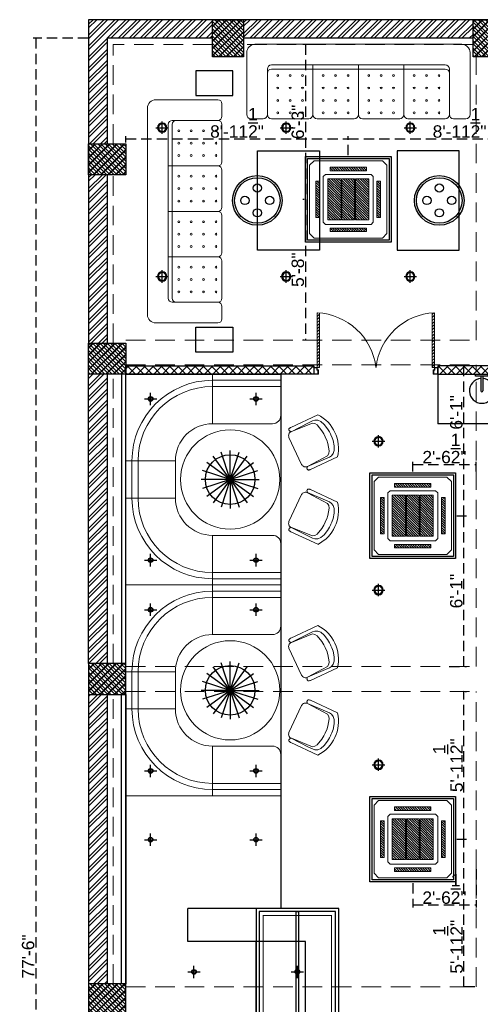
# Model space of a CAD drawing. Header units: inches. Extents: x 105152 to 158499, y 12149 to 30915.
# Tile 26 of 256: x 123135 to 123357, y 19447 to 19923. Entities that reach past the tile are written whole.
import ezdxf

# ---------------------------------------------------------------- set-up
doc = ezdxf.new("R2010")
doc.units = ezdxf.units.IN
doc.header["$MEASUREMENT"] = 0
doc.header["$PDMODE"] = 34
doc.linetypes.add('HIDDEN', pattern=[0.375, 0.25, -0.125])
for name, color, linetype, lineweight in [('-AC-EQUEPMENT', 1, 'Continuous', 20), ('PD_COLUMN', 2, 'Continuous', 60), ('PD_ELEVATION_03', 80, 'Continuous', 25), ('PD_HATCH', 45, 'Continuous', 9)]:
    doc.layers.add(name, color=color, linetype=linetype, lineweight=lineweight)
doc.layers.add('15w led', color=7, linetype='Continuous', true_color=0xe600e6)
doc.layers.add('PD_BASE', color=8, linetype='Continuous', transparency=0.5)
doc.layers.add('PD_DIMENSION', color=101, linetype='Continuous')
doc.layers.add('PD_LIGHTING', color=23, linetype='Continuous')
doc.styles.get("Standard").update_dxf_attribs({"font": 'arial.ttf', "height": 6})
doc.dimstyles.new('ISO-10', dxfattribs={"dimtxt": 6, "dimasz": 0.5, "dimexe": 1.25, "dimexo": 0.625, "dimtad": 1, "dimtoh": 1, "dimdec": 1, "dimlunit": 4, "dimtxsty": 'Standard', "dimblk": 'ARCHTICK', "dimcen": 2.5, "dimclrt": 3, "dimadec": 0, "dimazin": 0, "dimtfac": 1, "dimtdec": 1, "dimtmove": 1, "dimatfit": 3, "dimfxl": 1, "dimarcsym": 0})
pattern_1 = [(45, (268611.2745, 45692.5978), (-1.767766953, 1.767766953), []), (135, (268611.2745, 45692.5978), (-1.767766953, -1.767766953), [])]

# ---------------------------------------------------------------- blocks, each defined once
blk = doc.blocks.new('_ArchTick')
at = {"color": 0, "linetype": 'ByBlock', "const_width": 0.15}
blk.add_lwpolyline([(-0.5, -0.5), (0.5, 0.5)], dxfattribs=at)
blk = doc.blocks.new('*D380')
at = {"layer": 'Defpoints', "color": 0}
for p in [(123345.49, 19526.61), (123349.55, 19526.61), (123355.49, 19455.11)]:
    blk.add_point(p, dxfattribs=at)
at = {"layer": 'PD_DIMENSION', "color": 0, "linetype": 'HIDDEN', "lineweight": -2, "ltscale": 20}
for p, q in [((123346.12, 19526.61), (123350.8, 19526.61)), ((123349.55, 19455.11), (123349.55, 19526.61)), ((123354.87, 19455.11), (123348.3, 19455.11))]:
    blk.add_line(p, q, dxfattribs=at)
at = {"layer": 'PD_DIMENSION', "color": 0, "lineweight": -2, "xscale": 0.5, "yscale": 0.5, "zscale": 0.5}
for p, rotation in [((123349.55, 19526.61), 90), ((123349.55, 19455.11), 270)]:
    blk.add_blockref('_ArchTick', p, dxfattribs=dict(at, rotation=rotation))
at = {"layer": 'PD_DIMENSION', "color": 3, "insert": (123341.85, 19474.55), "char_height": 6, "attachment_point": 5, "rotation": 90}
blk.add_mtext('5\'-11{\\H1.000000x;\\S1/2;}"', dxfattribs=at)
blk = doc.blocks.new('*D383')
at = {"layer": 'Defpoints', "color": 0}
for p in [(123345.49, 19683.11), (123349.55, 19683.11), (123341.85, 19610.11)]:
    blk.add_point(p, dxfattribs=at)
at = {"layer": 'PD_DIMENSION', "color": 0, "linetype": 'HIDDEN', "lineweight": -2, "ltscale": 20}
for p, q in [((123346.12, 19683.11), (123350.8, 19683.11)), ((123349.55, 19610.11), (123349.55, 19683.11)), ((123342.47, 19610.11), (123350.8, 19610.11))]:
    blk.add_line(p, q, dxfattribs=at)
at = {"layer": 'PD_DIMENSION', "color": 0, "lineweight": -2, "xscale": 0.5, "yscale": 0.5, "zscale": 0.5}
for p, rotation in [((123349.55, 19683.11), 90), ((123349.55, 19610.11), 270)]:
    blk.add_blockref('_ArchTick', p, dxfattribs=dict(at, rotation=rotation))
at = {"layer": 'PD_DIMENSION', "color": 3, "insert": (123345.86, 19646.61), "char_height": 6, "attachment_point": 5, "rotation": 90}
blk.add_mtext('6\'-1"', dxfattribs=at)
blk = doc.blocks.new('*D384')
at = {"layer": 'Defpoints', "color": 0}
for p in [(123349.55, 19756.11), (123349.55, 19756.11), (123345.49, 19683.11)]:
    blk.add_point(p, dxfattribs=at)
at = {"layer": 'PD_DIMENSION', "color": 0, "linetype": 'HIDDEN', "lineweight": -2, "ltscale": 20}
for p, q in [((123349.55, 19683.11), (123349.55, 19756.11)), ((123350.18, 19756.11), (123350.8, 19756.11)), ((123346.12, 19683.11), (123350.8, 19683.11))]:
    blk.add_line(p, q, dxfattribs=at)
at = {"layer": 'PD_DIMENSION', "color": 0, "lineweight": -2, "xscale": 0.5, "yscale": 0.5, "zscale": 0.5}
for p, rotation in [((123349.55, 19756.11), 90), ((123349.55, 19683.11), 270)]:
    blk.add_blockref('_ArchTick', p, dxfattribs=dict(at, rotation=rotation))
at = {"layer": 'PD_DIMENSION', "color": 3, "insert": (123345.86, 19733.09), "char_height": 6, "attachment_point": 5, "rotation": 90}
blk.add_mtext('6\'-1"', dxfattribs=at)
blk = doc.blocks.new('*D404')
at = {"layer": 'Defpoints', "color": 0}
for p in [(123185.99, 19863.11), (123293.62, 19865.48), (123293.62, 19856.88)]:
    blk.add_point(p, dxfattribs=at)
at = {"layer": 'PD_DIMENSION', "color": 0, "linetype": 'HIDDEN', "lineweight": -2, "ltscale": 20}
for p, q in [((123185.99, 19863.73), (123185.99, 19866.73)), ((123293.62, 19857.5), (123293.62, 19866.73)), ((123185.99, 19865.48), (123293.62, 19865.48))]:
    blk.add_line(p, q, dxfattribs=at)
at = {"layer": 'PD_DIMENSION', "color": 0, "lineweight": -2, "xscale": 0.5, "yscale": 0.5, "zscale": 0.5, "rotation": 180}
blk.add_blockref('_ArchTick', (123185.99, 19865.48), dxfattribs=at)
at = {"layer": 'PD_DIMENSION', "color": 0, "lineweight": -2, "xscale": 0.5, "yscale": 0.5, "zscale": 0.5}
blk.add_blockref('_ArchTick', (123293.62, 19865.48), dxfattribs=at)
at = {"layer": 'PD_DIMENSION', "color": 3, "insert": (123239.8, 19873.18), "char_height": 6, "attachment_point": 5}
blk.add_mtext('8\'-11{\\H1.000000x;\\S1/2;}"', dxfattribs=at)
blk = doc.blocks.new('*D409')
at = {"layer": 'Defpoints', "color": 0}
for p in [(123176.99, 19914.11), (123142.49, 18984.11), (123176.99, 18984.11)]:
    blk.add_point(p, dxfattribs=at)
at = {"layer": 'PD_DIMENSION', "color": 0, "linetype": 'HIDDEN', "lineweight": -2, "ltscale": 20}
for p, q in [((123167.89, 19914.11), (123141.24, 19914.11)), ((123142.49, 19914.11), (123142.49, 18984.11)), ((123167.89, 18984.11), (123141.24, 18984.11))]:
    blk.add_line(p, q, dxfattribs=at)
at = {"layer": 'PD_DIMENSION', "color": 0, "lineweight": -2, "xscale": 0.5, "yscale": 0.5, "zscale": 0.5}
for p, rotation in [((123142.49, 19914.11), 90), ((123142.49, 18984.11), 270)]:
    blk.add_blockref('_ArchTick', p, dxfattribs=dict(at, rotation=rotation))
at = {"layer": 'PD_DIMENSION', "color": 3, "insert": (123138.8, 19469.84), "char_height": 6, "attachment_point": 5, "rotation": 90}
blk.add_mtext('77\'-6"', dxfattribs=at)
blk = doc.blocks.new('columns2')
at = {"layer": 'PD_HATCH', "lineweight": 5}
h = blk.add_hatch(dxfattribs=at)
h.set_pattern_fill('ANSI37', color=173, scale=20)
h.paths.add_polyline_path([(387, -250), (387, -268), (369, -268), (369, -250)])
h.paths.add_polyline_path([(18, 0), (18, -15), (0, -15), (0, 0)])
h.paths.add_polyline_path([(18, -828), (18, -813), (0, -813), (0, -828)])
h.paths.add_polyline_path([(201, -870), (186, -870), (186, -888), (201, -888)])
h.paths.add_polyline_path([(570, -870), (555, -870), (555, -888), (570, -888)])
h.paths.add_polyline_path([(754.5, -870), (739.5, -870), (739.5, -888), (754.5, -888)])
h.paths.add_polyline_path([(934.5, -870), (919.5, -870), (919.5, -888), (934.5, -888)])
h.paths.add_polyline_path([(385.5, -870), (370.5, -870), (370.5, -888), (385.5, -888)])
h.paths.add_polyline_path([(201, 42), (186, 42), (186, 60), (201, 60)])
h.paths.add_polyline_path([(387, -578), (387, -560), (369, -560), (369, -578)])
h.paths.add_polyline_path([(1116, -731.5), (1116, -716.5), (1098, -716.5), (1098, -731.5)])
h.paths.add_polyline_path([(1116, -111.5), (1116, -96.5), (1098, -96.5), (1098, -111.5)])
h.paths.add_polyline_path([(1116, -561.5), (1116, -576.5), (1098, -576.5), (1098, -561.5)])
h.paths.add_polyline_path([(1116, -251.5), (1116, -266.5), (1098, -266.5), (1098, -251.5)])
h.paths.add_polyline_path([(0, -731.5), (0, -716.5), (18, -716.5), (18, -731.5)])
h.paths.add_polyline_path([(0, -111.5), (0, -96.5), (18, -96.5), (18, -111.5)])
h.paths.add_polyline_path([(0, -406.5), (0, -421.5), (18, -421.5), (18, -406.5)])
h.paths.add_polyline_path([(0, -561.5), (0, -576.5), (18, -576.5), (18, -561.5)])
h.paths.add_polyline_path([(0, -251.5), (0, -266.5), (18, -266.5), (18, -251.5)])
h.paths.add_polyline_path([(993, -111.5), (993, -99.5), (984, -99.5), (984, -111.5)])
h.paths.add_polyline_path([(993, -189.5), (993, -201.5), (984, -201.5), (984, -189.5)])
h.paths.add_polyline_path([(903, -111.5), (903, -99.5), (912, -99.5), (912, -111.5)])
h.paths.add_polyline_path([(903, -189.5), (903, -201.5), (912, -201.5), (912, -189.5)])
h.paths.add_polyline_path([(75, -870), (60, -870), (60, -888), (75, -888)])
h.paths.add_polyline_path([(1116, -870), (1101, -870), (1101, -888), (1116, -888)])
h.paths.add_polyline_path([(75, 42), (60, 42), (60, 60), (75, 60)])
h.paths.add_polyline_path([(570, 42), (555, 42), (555, 60), (570, 60)])
h.paths.add_polyline_path([(754.5, 42), (739.5, 42), (739.5, 60), (754.5, 60)])
h.paths.add_polyline_path([(934.5, 42), (919.5, 42), (919.5, 60), (934.5, 60)])
h.paths.add_polyline_path([(385.5, 42), (370.5, 42), (370.5, 60), (385.5, 60)])
h.paths.add_polyline_path([(1116, 42), (1101, 42), (1101, 60), (1116, 60)])
h.paths.add_polyline_path([(738, -250), (738, -268), (756, -268), (756, -250)])
h.paths.add_polyline_path([(756, -578), (756, -560), (738, -560), (738, -578)])
at = {"layer": 'PD_COLUMN', "color": 173, "lineweight": 5}
for points in [[(75, 42), (60, 42), (60, 60), (75, 60)], [(201, 42), (186, 42), (186, 60), (201, 60)], [(18, 0), (18, -15), (0, -15), (0, 0)], [(0, -111.5), (0, -96.5), (18, -96.5), (18, -111.5)], [(0, -251.5), (0, -266.5), (18, -266.5), (18, -251.5)], [(0, -406.5), (0, -421.5), (18, -421.5), (18, -406.5)]]:
    blk.add_lwpolyline(points, close=True, dxfattribs=at)
at = {"layer": 'PD_HATCH', "color": 173, "linetype": 'HIDDEN', "lineweight": 5, "ltscale": 38}
for p, q in [((60, 60), (0, 60)), ((0, 0), (0, 60)), ((186, 60), (75, 60)), ((12, 0), (12, 48)), ((60, 48), (12, 48)), ((186, 48), (75, 48)), ((187.5, -95), (187.5, 42)), ((0, -96.5), (0, -15)), ((12, -96.5), (12, -15)), ((18, -95), (187.5, -95)), ((18, -107), (187.5, -107)), ((187.5, -253), (187.5, -107)), ((0, -251.5), (0, -111.5)), ((12, -251.5), (12, -111.5)), ((18, -253), (187.5, -253)), ((0, -406.5), (0, -266.5)), ((12, -406.5), (12, -266.5)), ((18, -265), (187.5, -265)), ((187.5, -408), (187.5, -265)), ((18, -408), (187.5, -408))]:
    blk.add_line(p, q, dxfattribs=at)
blk = doc.blocks.new('PENDANT LIGHT')
for q in [(-8.33, 11.26), (-4.42, 13.24), (-0.1, 13.93), (4.23, 13.24), (8.13, 11.26), (-11.42, 8.16), (11.23, 8.16), (-13.41, 4.26), (13.22, 4.26), (-14.1, -0.07), (-13.41, -4.4), (-11.42, -8.3), (-8.33, -11.4), (-4.42, -13.39), (-0.1, -14.07), (4.23, -13.39), (8.13, -11.4), (11.23, -8.3), (13.22, -4.4), (13.9, -0.07)]:
    blk.add_line((-0.1, -0.07), q)
blk.add_circle((-0.1, -0.07), 12)
blk = doc.blocks.new('dgdg')
h = blk.add_hatch()
h.set_pattern_fill('ANSI31', color=256, scale=150)
h.paths.add_polyline_path([(-20, -226), (-60, -226), (-60, -626), (-20, -626)])
h.paths.add_polyline_path([(-175, -71), (-575, -71), (-575, -111), (-175, -111)])
h.paths.add_polyline_path([(-690, -226), (-730, -226), (-730, -626), (-690, -626)])
h.paths.add_polyline_path([(-175, -741), (-575, -741), (-575, -781), (-175, -781)])
h = blk.add_hatch()
h.set_pattern_fill('ANSI31', color=256, scale=150)
h.set_pattern_definition([(45, (17390.127, 13433.387), (-13.258252, 13.258252), [])])
h.paths.add_polyline_path([(-455, -651), (-600, -651), (-600, -201), (-455, -201)])
h.paths.add_polyline_path([(-295, -201), (-150, -201), (-150, -651), (-295, -651)])
h.paths.add_polyline_path([(-305, -651), (-445, -651), (-445, -201), (-305, -201)])
for points in [[(-750, -1), (0, -1), (50, -51), (50, -801), (0, -851), (-750, -851), (-800, -801), (-800, -51)], [(-575, -71), (-175, -71), (-175, -111), (-575, -111)], [(-625, -151), (-125, -151), (-100, -176), (-100, -676), (-125, -701), (-625, -701), (-650, -676), (-650, -176)], [(-690, -626), (-690, -226), (-730, -226), (-730, -626)], [(-60, -626), (-60, -226), (-20, -226), (-20, -626)], [(-575, -781), (-175, -781), (-175, -741), (-575, -741)]]:
    blk.add_lwpolyline(points, close=True)
for points in [[(-455, -651), (-600, -651), (-600, -201), (-455, -201), (-455, -651)], [(-305, -651), (-445, -651), (-445, -201), (-305, -201), (-305, -651)], [(-295, -201), (-150, -201), (-150, -651), (-295, -651), (-295, -201)]]:
    blk.add_lwpolyline(points)
blk = doc.blocks.new('ight 18w')
at = {"lineweight": 25}
for p, q in [((6, 0), (-6, 0)), ((0, 6), (0, -6))]:
    blk.add_line(p, q, dxfattribs=at)
for radius in [4.5, 3.75]:
    blk.add_circle((0, 0), radius, dxfattribs=at)
blk = doc.blocks.new('WALLLIGHT34')
for p, q in [((-0.5, -1), (-0.5, -8.1)), ((0.5, -1), (0.5, -8.1))]:
    blk.add_line(p, q)
blk.add_lwpolyline([(-3, 0), (3, 0), (3, -1), (-3, -1)], close=True)
for radius, start, end in [(6, 94.7802, 85.2198), (0.5, 180, 0)]:
    blk.add_arc((0, -8.1), radius, start, end)
blk = doc.blocks.new('GFHFGSDF')
at = {"lineweight": 25}
for p, q in [((-3, 0), (3, 0)), ((0, -3), (0, 3))]:
    blk.add_line(p, q, dxfattribs=at)
for radius in [1.12, 0.938]:
    blk.add_circle((0, 0), radius, dxfattribs=at)
blk = doc.blocks.new('PENDANT 45')
at = {"layer": 'PD_LIGHTING'}
for centre, radius in [((0, 0), 12), ((0, 0), 11), ((0, 6), 2), ((-6, 0), 2), ((6, 0), 2), ((0, -6), 2)]:
    blk.add_circle(centre, radius, dxfattribs=at)
blk = doc.blocks.new('*D381')
at = {"layer": 'Defpoints', "color": 0}
for p in [(123349.55, 19598.11), (123349.55, 19598.11), (123345.49, 19526.61)]:
    blk.add_point(p, dxfattribs=at)
at = {"layer": 'PD_DIMENSION', "color": 0, "linetype": 'HIDDEN', "lineweight": -2, "ltscale": 20}
for p, q in [((123349.55, 19526.61), (123349.55, 19598.11)), ((123350.18, 19598.11), (123350.8, 19598.11)), ((123346.12, 19526.61), (123350.8, 19526.61))]:
    blk.add_line(p, q, dxfattribs=at)
at = {"layer": 'PD_DIMENSION', "color": 0, "lineweight": -2, "xscale": 0.5, "yscale": 0.5, "zscale": 0.5}
for p, rotation in [((123349.55, 19598.11), 90), ((123349.55, 19526.61), 270)]:
    blk.add_blockref('_ArchTick', p, dxfattribs=dict(at, rotation=rotation))
at = {"layer": 'PD_DIMENSION', "color": 3, "insert": (123341.85, 19562.36), "char_height": 6, "attachment_point": 5, "rotation": 90}
blk.add_mtext('5\'-11{\\H1.000000x;\\S1/2;}"', dxfattribs=at)
blk = doc.blocks.new('*D382')
at = {"layer": 'Defpoints', "color": 0}
for p in [(123355.49, 19512.65), (123324.79, 19505.91), (123355.49, 19494.77)]:
    blk.add_point(p, dxfattribs=at)
at = {"layer": 'PD_DIMENSION', "color": 0, "linetype": 'HIDDEN', "lineweight": -2, "ltscale": 20}
for p, q in [((123355.49, 19512.03), (123355.49, 19493.52)), ((123324.79, 19505.28), (123324.79, 19493.52)), ((123324.79, 19494.77), (123355.49, 19494.77))]:
    blk.add_line(p, q, dxfattribs=at)
at = {"layer": 'PD_DIMENSION', "color": 0, "lineweight": -2, "xscale": 0.5, "yscale": 0.5, "zscale": 0.5, "rotation": 180}
blk.add_blockref('_ArchTick', (123324.79, 19494.77), dxfattribs=at)
at = {"layer": 'PD_DIMENSION', "color": 0, "lineweight": -2, "xscale": 0.5, "yscale": 0.5, "zscale": 0.5}
blk.add_blockref('_ArchTick', (123355.49, 19494.77), dxfattribs=at)
at = {"layer": 'PD_DIMENSION', "color": 3, "insert": (123340.14, 19502.47), "char_height": 6, "attachment_point": 5}
blk.add_mtext('2\'-6{\\H1.000000x;\\S1/2;}"', dxfattribs=at)
blk = doc.blocks.new('*D385')
at = {"layer": 'Defpoints', "color": 0}
for p in [(123355.49, 19707.92), (123324.79, 19703.81), (123355.49, 19703.81)]:
    blk.add_point(p, dxfattribs=at)
at = {"layer": 'PD_DIMENSION', "color": 0, "linetype": 'HIDDEN', "lineweight": -2, "ltscale": 20}
for p, q in [((123324.79, 19704.43), (123324.79, 19709.17)), ((123355.49, 19704.43), (123355.49, 19709.17)), ((123324.79, 19707.92), (123355.49, 19707.92))]:
    blk.add_line(p, q, dxfattribs=at)
at = {"layer": 'PD_DIMENSION', "color": 0, "lineweight": -2, "xscale": 0.5, "yscale": 0.5, "zscale": 0.5, "rotation": 180}
blk.add_blockref('_ArchTick', (123324.79, 19707.92), dxfattribs=at)
at = {"layer": 'PD_DIMENSION', "color": 0, "lineweight": -2, "xscale": 0.5, "yscale": 0.5, "zscale": 0.5}
blk.add_blockref('_ArchTick', (123355.49, 19707.92), dxfattribs=at)
at = {"layer": 'PD_DIMENSION', "color": 3, "insert": (123340.14, 19715.62), "char_height": 6, "attachment_point": 5}
blk.add_mtext('2\'-6{\\H1.000000x;\\S1/2;}"', dxfattribs=at)
blk = doc.blocks.new('*D407')
at = {"layer": 'Defpoints', "color": 0}
for p in [(123272.92, 19836.18), (123272.92, 19768.11), (123272.92, 19768.11)]:
    blk.add_point(p, dxfattribs=at)
at = {"layer": 'PD_DIMENSION', "color": 0, "linetype": 'HIDDEN', "lineweight": -2, "ltscale": 20}
for p, q in [((123272.29, 19836.18), (123271.67, 19836.18)), ((123272.92, 19836.18), (123272.92, 19768.11)), ((123272.29, 19768.11), (123271.67, 19768.11))]:
    blk.add_line(p, q, dxfattribs=at)
at = {"layer": 'PD_DIMENSION', "color": 0, "lineweight": -2, "xscale": 0.5, "yscale": 0.5, "zscale": 0.5}
for p, rotation in [((123272.92, 19836.18), 90), ((123272.92, 19768.11), 270)]:
    blk.add_blockref('_ArchTick', p, dxfattribs=dict(at, rotation=rotation))
at = {"layer": 'PD_DIMENSION', "color": 3, "insert": (123269.23, 19802.14), "char_height": 6, "attachment_point": 5, "rotation": 90}
blk.add_mtext('5\'-8"', dxfattribs=at)
blk = doc.blocks.new('*D405')
at = {"layer": 'Defpoints', "color": 0}
for p in [(123401.24, 19865.48), (123401.24, 19865.48), (123293.62, 19856.88)]:
    blk.add_point(p, dxfattribs=at)
at = {"layer": 'PD_DIMENSION', "color": 0, "linetype": 'HIDDEN', "lineweight": -2, "ltscale": 20}
for p, q in [((123293.62, 19857.5), (123293.62, 19866.73)), ((123401.24, 19866.1), (123401.24, 19866.73)), ((123293.62, 19865.48), (123401.24, 19865.48))]:
    blk.add_line(p, q, dxfattribs=at)
at = {"layer": 'PD_DIMENSION', "color": 0, "lineweight": -2, "xscale": 0.5, "yscale": 0.5, "zscale": 0.5, "rotation": 180}
blk.add_blockref('_ArchTick', (123293.62, 19865.48), dxfattribs=at)
at = {"layer": 'PD_DIMENSION', "color": 0, "lineweight": -2, "xscale": 0.5, "yscale": 0.5, "zscale": 0.5}
blk.add_blockref('_ArchTick', (123401.24, 19865.48), dxfattribs=at)
at = {"layer": 'PD_DIMENSION', "color": 3, "insert": (123347.43, 19873.18), "char_height": 6, "attachment_point": 5}
blk.add_mtext('8\'-11{\\H1.000000x;\\S1/2;}"', dxfattribs=at)
blk = doc.blocks.new('*D406')
at = {"layer": 'Defpoints', "color": 0}
for p in [(123275.75, 19911.11), (123272.92, 19836.18), (123272.92, 19836.18)]:
    blk.add_point(p, dxfattribs=at)
at = {"layer": 'PD_DIMENSION', "color": 0, "linetype": 'HIDDEN', "lineweight": -2, "ltscale": 20}
for p, q in [((123275.12, 19911.11), (123271.67, 19911.11)), ((123272.92, 19911.11), (123272.92, 19836.18)), ((123272.29, 19836.18), (123271.67, 19836.18))]:
    blk.add_line(p, q, dxfattribs=at)
at = {"layer": 'PD_DIMENSION', "color": 0, "lineweight": -2, "xscale": 0.5, "yscale": 0.5, "zscale": 0.5}
for p, rotation in [((123272.92, 19911.11), 90), ((123272.92, 19836.18), 270)]:
    blk.add_blockref('_ArchTick', p, dxfattribs=dict(at, rotation=rotation))
at = {"layer": 'PD_DIMENSION', "color": 3, "insert": (123269.23, 19873.64), "char_height": 6, "attachment_point": 5, "rotation": 90}
blk.add_mtext('6\'-3"', dxfattribs=at)
blk = doc.blocks.new('door')
at = {"lineweight": 5}
h = blk.add_hatch(dxfattribs=at)
h.set_pattern_fill('ANSI31', color=251, scale=10, style=0)
h.set_pattern_definition([(45, (10752.127, -6120.4824), (-0.883883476, 0.883883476), [])])
edge = h.paths.add_edge_path()
edge.add_arc((-14403.84, -18781.42), 31.42, 180, 182.3452)
edge.add_line((-14435.23, -18782.7), (-14403.84, -18782.7))
edge.add_line((-14403.84, -18782.7), (-14403.84, -18781.42))
edge.add_line((-14403.84, -18781.42), (-14435.26, -18781.42))
h = blk.add_hatch(dxfattribs=at)
h.set_pattern_fill('ANSI31', color=251, scale=10, style=0)
h.set_pattern_definition([(45, (10752.127, -6123.4768), (-0.883883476, 0.883883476), [])])
edge = h.paths.add_edge_path()
edge.add_arc((-14403.84, -18848.7), 31.42, 177.6548, 180, ccw=False)
edge.add_line((-14435.23, -18847.41), (-14403.84, -18847.41))
edge.add_line((-14403.84, -18847.41), (-14403.84, -18848.7))
edge.add_line((-14403.84, -18848.7), (-14435.26, -18848.7))
at = {"color": 251, "lineweight": 5}
for p, q in [((-14403.84, -18780.13), (-14403.84, -18782.7)), ((-14403.84, -18781.42), (-14435.26, -18781.42)), ((-14403.84, -18782.7), (-14435.23, -18782.7)), ((-14403.84, -18848.7), (-14435.26, -18848.7)), ((-14403.84, -18847.41), (-14435.23, -18847.41)), ((-14403.84, -18849.98), (-14403.84, -18847.41))]:
    blk.add_line(p, q, dxfattribs=at)
for points in [[(-14399.98, -18782.06), (-14399.98, -18779.49), (-14403.84, -18779.49), (-14403.84, -18781.42), (-14402.55, -18781.42), (-14402.55, -18782.06), (-14399.98, -18782.06)], [(-14399.98, -18848.05), (-14399.98, -18850.62), (-14403.84, -18850.62), (-14403.84, -18848.7), (-14402.55, -18848.7), (-14402.55, -18848.05), (-14399.98, -18848.05)]]:
    blk.add_lwpolyline(points, dxfattribs=at)
for points in [[(-14400.24, -18781.8), (-14400.24, -18779.74), (-14403.58, -18779.74), (-14403.58, -18781.16), (-14402.3, -18781.16), (-14402.3, -18781.8)], [(-14400.24, -18848.31), (-14400.24, -18850.37), (-14403.58, -18850.37), (-14403.58, -18848.95), (-14402.3, -18848.95), (-14402.3, -18848.31)]]:
    blk.add_lwpolyline(points, close=True, dxfattribs=at)
for centre, radius, start, end in [((-14399.51, -18779.61), 35.79, 182.8848, 263.0539), ((-14399.87, -18850.35), 35.42, 96.4258, 177.3294)]:
    blk.add_arc(centre, radius, start, end, dxfattribs=at)
blk = doc.blocks.new('A$C57124B3B')
at = {"color": 251, "lineweight": 5}
for p, q in [((46, 504), (46, 109)), ((665, 109), (665, 506))]:
    blk.add_line(p, q, dxfattribs=at)
for points in [[(100, 525), (95, 530), (90, 534), (86, 537), (82, 539), (78, 541), (75, 542), (71, 542), (68, 542), (66, 541), (63, 541), (61, 540), (59, 539), (57, 538), (55, 537), (54, 535), (52, 534), (51, 532), (50, 529), (49, 526), (48, 522), (47, 516), (46, 509), (46, 506)], [(100, 525), (92, 265), (90, 207), (95, 175), (111, 140), (143, 111), (197, 86), (269, 70), (318, 65), (357, 65)], [(610, 525), (619, 265), (621, 207), (615, 175), (599, 140), (568, 111), (513, 86), (441, 70), (392, 65), (354, 65)], [(610, 525), (615, 530), (620, 534), (624, 537), (629, 539), (632, 541), (636, 542), (639, 542), (642, 542), (645, 541), (647, 541), (650, 540), (652, 539), (653, 538), (655, 537), (657, 535), (658, 534), (659, 532), (660, 529), (662, 526), (663, 522), (664, 516), (664, 509), (665, 506)]]:
    blk.add_lwpolyline(points, dxfattribs=at)
blk.add_lwpolyline([(353, 144), (310, 144), (260, 151), (165, 175), (136, 193), (116, 221), (100, 522, -0.429937), (157, 583), (553, 583, -0.429937), (610, 522), (594, 221), (575, 193), (545, 175), (450, 151), (401, 144), (357, 144)], format="xyb", dxfattribs=at)
blk.add_arc((355, 499), 498, 231.563, 308.437, dxfattribs=at)
blk = doc.blocks.new('FIXEDSEATING012')
at = {"color": 251, "lineweight": 5}
for p, q in [((0, 0), (0, -102)), ((75, 0), (0, 0)), ((42, -24), (42, 0)), ((75, -3), (75, 0)), ((75, -3), (42, -3)), ((75, -20), (75, -3)), ((42, -6), (75, -6)), ((42, -24), (71, -24)), ((24, -42), (0, -42)), ((3, -42), (3, -60)), ((6, -42), (6, -60)), ((24, -42), (24, -60)), ((24, -60), (0, -60)), ((42, -78), (71, -78)), ((42, -78), (42, -102)), ((75, -102), (75, -82)), ((42, -96), (75, -96)), ((75, -99), (42, -99)), ((75, -102), (0, -102))]:
    blk.add_line(p, q, dxfattribs=at)
blk.add_circle((50.51, -51), 24, dxfattribs=at)
for centre, radius, start, end in [((42, -42), 39, 90, 180), ((42, -42), 36, 90, 180), ((71, -20), 4, 270, 0), ((42, -42), 18, 90, 180), ((42, -60), 39, 180, 270), ((42, -60), 36, 180, 270), ((42, -60), 18, 180, 270), ((71, -82), 4, 0, 90)]:
    blk.add_arc(centre, radius, start, end, dxfattribs=at)
at = {"color": 251, "extrusion": (0, 0, -1), "yscale": 0.03640297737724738, "zscale": -0.03640297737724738}
for p, xscale, rotation in [((-95.77, -16.47), 0.03640297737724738, 245), ((-95.77, -85.53), -0.03640297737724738, 295)]:
    blk.add_blockref('A$C57124B3B', p, dxfattribs=dict(at, xscale=xscale, rotation=rotation))
blk = doc.blocks.new('ghfhgfh')
at = {"color": 251, "lineweight": 5}
for p, q in [((133107.64, 19586.52), (133207.64, 19586.52)), ((133103.64, 19552.52), (133103.64, 19582.52)), ((133211.64, 19582.52), (133211.64, 19552.52)), ((133211.64, 19582.52), (133211.64, 19552.52)), ((133199.64, 19576.52), (133115.64, 19576.52)), ((133135.64, 19576.52), (133135.64, 19552.52)), ((133157.64, 19576.52), (133157.64, 19552.52)), ((133179.64, 19576.52), (133179.64, 19552.52)), ((133113.64, 19552.52), (133113.64, 19574.52)), ((133115.64, 19574.52), (133199.64, 19574.52)), ((133201.64, 19574.52), (133201.64, 19552.52)), ((133111.64, 19550.52), (133105.64, 19550.52)), ((133133.64, 19550.52), (133115.64, 19550.52)), ((133155.64, 19550.52), (133137.64, 19550.52)), ((133159.64, 19550.52), (133177.64, 19550.52)), ((133181.64, 19550.52), (133199.64, 19550.52)), ((133203.64, 19550.52), (133209.64, 19550.52))]:
    blk.add_line(p, q, dxfattribs=at)
for centre in [(133118.64, 19571.38), (133124.64, 19571.38), (133130.64, 19571.38), (133140.64, 19571.38), (133146.64, 19571.38), (133152.64, 19571.38), (133162.64, 19571.38), (133168.64, 19571.38), (133174.64, 19571.38), (133184.64, 19571.38), (133190.64, 19571.38), (133196.64, 19571.38), (133118.64, 19565.38), (133124.64, 19565.38), (133130.64, 19565.38), (133140.64, 19565.38), (133146.64, 19565.38), (133152.64, 19565.38), (133162.64, 19565.38), (133168.64, 19565.38), (133174.64, 19565.38), (133184.64, 19565.38), (133190.64, 19565.38), (133196.64, 19565.38), (133118.64, 19559.38), (133124.64, 19559.38), (133130.64, 19559.38), (133140.64, 19559.38), (133146.64, 19559.38), (133152.64, 19559.38), (133162.64, 19559.38), (133168.64, 19559.38), (133174.64, 19559.38), (133184.64, 19559.38), (133190.64, 19559.38), (133196.64, 19559.38), (133118.64, 19553.38), (133124.64, 19553.38), (133130.64, 19553.38), (133140.64, 19553.38), (133146.64, 19553.38), (133152.64, 19553.38), (133162.64, 19553.38), (133168.64, 19553.38), (133174.64, 19553.38), (133184.64, 19553.38), (133190.64, 19553.38), (133196.64, 19553.38)]:
    blk.add_circle(centre, 0.442, dxfattribs=at)
for centre, radius, start, end in [((133107.64, 19582.52), 4, 90, 180), ((133207.64, 19582.52), 4, 0, 90), ((133115.64, 19574.52), 2, 90, 180), ((133199.64, 19574.52), 2, 0, 90), ((133115.64, 19572.52), 2, 90, 180), ((133199.64, 19572.52), 2, 0, 90), ((133105.64, 19552.52), 2, 180, 270), ((133111.64, 19552.52), 2, 270, 0), ((133115.64, 19552.52), 2, 180, 270), ((133133.64, 19552.52), 2, 270, 0), ((133137.64, 19552.52), 2, 180, 270), ((133155.64, 19552.52), 2, 270, 0), ((133159.64, 19552.52), 2, 180, 270), ((133177.64, 19552.52), 2, 270, 0), ((133181.64, 19552.52), 2, 180, 270), ((133199.64, 19552.52), 2, 270, 0), ((133203.64, 19552.52), 2, 180, 270), ((133209.64, 19552.52), 2, 270, 0)]:
    blk.add_arc(centre, radius, start, end, dxfattribs=at)

msp = doc.modelspace()

# ---------------------------------------------------------------- hatches: boundary and pattern name
at = {"layer": 'PD_BASE'}
h = msp.add_hatch(dxfattribs=at)
h.set_pattern_fill('ANSI32', color=256, scale=10)
h.set_pattern_definition([(45, (123173.841, 19088.8573), (-2.65165, 2.65165), []), (45, (123175.6088, 19088.8573), (-2.65165, 2.65165), [])])
h.paths.add_polyline_path([(123176.99, 19131.61), (123167.99, 19131.61), (123167.99, 19050.11), (123176.99, 19050.11)])
h.paths.add_polyline_path([(123538.49, 18984.11), (123368.99, 18984.11), (123368.99, 18975.11), (123538.49, 18975.11)])
h.paths.add_polyline_path([(123722.99, 18984.11), (123553.49, 18984.11), (123553.49, 18975.11), (123722.99, 18975.11)])
h.paths.add_polyline_path([(123176.99, 19848.11), (123167.99, 19848.11), (123167.99, 19766.61), (123176.99, 19766.61)])
h.paths.add_polyline_path([(123176.99, 19751.61), (123167.99, 19751.61), (123167.99, 19611.61), (123176.99, 19611.61)])
h.paths.add_polyline_path([(123176.99, 19596.61), (123167.99, 19596.61), (123167.99, 19456.61), (123176.99, 19456.61)])
h.paths.add_polyline_path([(123176.99, 19441.61), (123167.99, 19441.61), (123167.99, 19301.61), (123176.99, 19301.61)])
h.paths.add_polyline_path([(123176.99, 19286.61), (123167.99, 19286.61), (123167.99, 19146.61), (123176.99, 19146.61)])
h.paths.add_polyline_path([(124268.99, 19923.11), (124102.49, 19923.11), (124102.49, 19914.11), (124268.99, 19914.11)])
h.paths.add_polyline_path([(124087.49, 19923.11), (123922.49, 19923.11), (123922.49, 19914.11), (124087.49, 19914.11)])
h.paths.add_polyline_path([(123907.49, 19923.11), (123737.99, 19923.11), (123737.99, 19914.11), (123907.49, 19914.11)])
h.paths.add_polyline_path([(123722.99, 19923.11), (123553.49, 19923.11), (123553.49, 19914.11), (123722.99, 19914.11)])
h.paths.add_polyline_path([(123353.99, 19923.11), (123242.99, 19923.11), (123242.99, 19914.11), (123353.99, 19914.11)])
h.paths.add_polyline_path([(123227.99, 19923.11), (123167.99, 19923.11), (123167.99, 19863.11), (123176.99, 19863.11), (123176.99, 19914.11), (123227.99, 19914.11)])
h.paths.add_polyline_path([(123176.99, 19035.11), (123167.99, 19035.11), (123167.99, 18975.11), (123227.99, 18975.11), (123227.99, 18984.11), (123176.99, 18984.11)])
h.paths.add_polyline_path([(123353.99, 18984.11), (123242.99, 18984.11), (123242.99, 18975.11), (123353.99, 18975.11)])
h.paths.add_polyline_path([(123762.74, 18984.11), (123737.99, 18984.11), (123737.99, 18975.11), (123762.74, 18975.11)])
h.paths.add_polyline_path([(123907.49, 18984.11), (123882.74, 18984.11), (123882.74, 18975.11), (123907.49, 18975.11)])
h.paths.add_polyline_path([(123944.99, 18984.11), (123922.49, 18984.11), (123922.49, 18975.11), (123944.99, 18975.11)])
h.paths.add_polyline_path([(124087.49, 18984.11), (124064.99, 18984.11), (124064.99, 18975.11), (124087.49, 18975.11)])
h.paths.add_polyline_path([(124124.99, 18984.11), (124102.49, 18984.11), (124102.49, 18975.11), (124124.99, 18975.11)])
h.paths.add_polyline_path([(124268.99, 18984.11), (124244.99, 18984.11), (124244.99, 18975.11), (124268.99, 18975.11)])
h.paths.add_polyline_path([(124283.99, 18993.11), (124274.99, 18993.11)])
h.paths.add_polyline_path([(124283.99, 19131.61), (124274.99, 19131.61), (124274.99, 18993.11), (124283.99, 18993.11)])
h.paths.add_polyline_path([(124283.99, 19286.61), (124274.99, 19286.61), (124274.99, 19146.61), (124283.99, 19146.61)])
h.paths.add_polyline_path([(124283.99, 19596.61), (124274.99, 19596.61), (124274.99, 19301.61), (124283.99, 19301.61)])
h.paths.add_polyline_path([(124283.99, 19905.11), (124274.99, 19905.11), (124274.99, 19766.61), (124283.99, 19766.61)])
h.paths.add_polyline_path([(124265.99, 19763.61), (124160.99, 19763.61), (124160.99, 19754.61), (124265.99, 19754.61)])
h.paths.add_polyline_path([(124160.99, 19751.61), (124151.99, 19751.61), (124151.99, 19673.61), (124160.99, 19673.61)])
h.paths.add_polyline_path([(124151.99, 19763.61), (124079.99, 19763.61), (124079.99, 19754.61), (124151.99, 19754.61)])
h.paths.add_polyline_path([(124079.99, 19751.61), (124070.99, 19751.61), (124070.99, 19673.61), (124079.99, 19673.61)])
h.paths.add_polyline_path([(124070.99, 19763.61), (123989.99, 19763.61), (123989.99, 19661.61), (124016.99, 19661.61), (124016.99, 19670.61), (123998.99, 19670.61), (123998.99, 19754.61), (124070.99, 19754.61)])
h.paths.add_polyline_path([(124070.99, 19670.61), (124052.99, 19670.61), (124052.99, 19661.61), (124070.99, 19661.61)], flags=17)
h.paths.add_polyline_path([(124097.99, 19670.61), (124079.99, 19670.61), (124079.99, 19661.61), (124097.99, 19661.61)])
h.paths.add_polyline_path([(124151.99, 19670.61), (124133.99, 19670.61), (124133.99, 19661.61), (124151.99, 19661.61)])
h.paths.add_polyline_path([(124160.99, 19661.61), (124151.99, 19661.61), (124151.99, 19598.61), (124160.99, 19598.61)])
h.paths.add_polyline_path([(124283.99, 19612.61), (124274.99, 19612.61), (124274.99, 19611.61), (124283.99, 19611.61)])
h.paths.add_polyline_path([(124283.99, 19751.61), (124274.99, 19751.61), (124274.99, 19732.61), (124283.99, 19732.61)])
h.paths.add_polyline_path([(123405.74, 19914.11), (123405.74, 19923.11), (123368.99, 19923.11), (123368.99, 19914.11)])
h.paths.add_polyline_path([(123501.74, 19923.11), (123501.74, 19914.11), (123538.49, 19914.11), (123538.49, 19923.11)])
h = msp.add_hatch(dxfattribs=at)
h.set_pattern_fill('ANSI37', color=256, scale=20)
h.set_pattern_definition(pattern_1)
h.paths.add_polyline_path([(123242.99, 19923.11), (123227.99, 19923.11), (123227.99, 19905.11), (123242.99, 19905.11)])
h = msp.add_hatch(dxfattribs=at)
h.set_pattern_fill('ANSI37', color=256, scale=20)
h.set_pattern_definition(pattern_1)
h.paths.add_polyline_path([(123368.99, 19923.11), (123353.99, 19923.11), (123353.99, 19905.11), (123368.99, 19905.11)])
h = msp.add_hatch(dxfattribs=at)
h.set_pattern_fill('ANSI37', color=256, scale=20)
h.set_pattern_definition(pattern_1)
h.paths.add_polyline_path([(123167.99, 19863.11), (123167.99, 19848.11), (123185.99, 19848.11), (123185.99, 19863.11)])
h = msp.add_hatch(dxfattribs=at)
h.set_pattern_fill('ANSI37', color=256, scale=20)
h.set_pattern_definition(pattern_1)
h.paths.add_polyline_path([(123167.99, 19751.61), (123167.99, 19766.61), (123185.99, 19766.61), (123185.99, 19751.61)])
h = msp.add_hatch(dxfattribs=at)
h.set_pattern_fill('ANSI37', color=256, scale=23)
h.set_pattern_definition([(45, (-7500, 1570.6798), (-2.032931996, 2.032931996), []), (135, (-7500, 1570.6798), (-2.032931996, -2.032931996), [])])
h.paths.add_polyline_path([(123276.98, 19755.61), (123185.99, 19755.61), (123185.99, 19751.61), (123276.98, 19751.61)])
h.paths.add_polyline_path([(123426.94, 19751.61), (123426.94, 19755.61), (123336.92, 19755.61), (123336.92, 19751.61)])
h = msp.add_hatch(dxfattribs=at)
h.set_pattern_fill('ANSI37', color=256, scale=20)
h.set_pattern_definition(pattern_1)
h.paths.add_polyline_path([(123167.99, 19611.61), (123167.99, 19596.61), (123185.99, 19596.61), (123185.99, 19611.61)])
h = msp.add_hatch(dxfattribs=at)
h.set_pattern_fill('ANSI37', color=256, scale=20)
h.set_pattern_definition(pattern_1)
h.paths.add_polyline_path([(123167.99, 19456.61), (123167.99, 19441.61), (123185.99, 19441.61), (123185.99, 19456.61)])

# ---------------------------------------------------------------- linework, layer by layer
at = {"layer": 'PD_BASE', "lineweight": 30}
for p, q in [((123405.74, 19923.11), (123167.99, 19923.11)), ((123167.99, 19923.11), (123167.99, 19766.61)), ((123227.99, 19914.11), (123176.99, 19914.11)), ((123176.99, 19914.11), (123176.99, 19863.11)), ((123353.99, 19914.11), (123242.99, 19914.11)), ((123176.99, 19848.11), (123176.99, 19766.61)), ((123167.99, 19611.61), (123167.99, 19751.61)), ((123176.99, 19751.61), (123176.99, 19611.61)), ((123167.99, 19596.61), (123167.99, 19456.61)), ((123176.99, 19596.61), (123176.99, 19456.61))]:
    msp.add_line(p, q, dxfattribs=at)
at = {"layer": 'PD_BASE'}
for p, q in [((123336.91, 19751.61), (123336.91, 19727.53)), ((123455.44, 19727.53), (123336.91, 19727.53)), ((123215.99, 19477.11), (123215.99, 19493.11)), ((123288.99, 19493.11), (123215.99, 19493.11)), ((123288.99, 19251.61), (123288.99, 19493.11)), ((123272.99, 19477.11), (123215.99, 19477.11)), ((123248.99, 19291.61), (123248.99, 19477.11)), ((123272.99, 19267.61), (123272.99, 19477.11))]:
    msp.add_line(p, q, dxfattribs=at)
for points in [[(123242.99, 19905.11), (123227.99, 19905.11), (123227.99, 19923.11), (123242.99, 19923.11)], [(123368.99, 19905.11), (123353.99, 19905.11), (123353.99, 19923.11), (123368.99, 19923.11)], [(123237.84, 19898.43), (123219.84, 19898.43), (123219.84, 19886.43), (123237.84, 19886.43)], [(123185.99, 19863.11), (123185.99, 19848.11), (123167.99, 19848.11), (123167.99, 19863.11)], [(123279.74, 19811.65), (123249.74, 19811.65), (123249.74, 19859.65), (123279.74, 19859.65)], [(123317.24, 19811.65), (123347.24, 19811.65), (123347.24, 19859.65), (123317.24, 19859.65)], [(123237.84, 19762.3), (123219.84, 19762.3), (123219.84, 19774.3), (123237.84, 19774.3)], [(123167.99, 19751.61), (123167.99, 19766.61), (123185.99, 19766.61), (123185.99, 19751.61)], [(123185.99, 19755.61), (123276.97, 19755.61), (123276.97, 19751.61), (123185.99, 19751.61)], [(123336.91, 19751.61), (123426.94, 19751.61), (123426.94, 19755.61), (123336.91, 19755.61)], [(123183.99, 19751.61), (123183.99, 19611.61), (123185.99, 19611.61), (123185.99, 19751.61)], [(123167.99, 19611.61), (123167.99, 19596.61), (123185.99, 19596.61), (123185.99, 19611.61)], [(123183.99, 19456.61), (123183.99, 19596.61), (123185.99, 19596.61), (123185.99, 19456.61)], [(123167.99, 19456.61), (123167.99, 19441.61), (123185.99, 19441.61), (123185.99, 19456.61)]]:
    msp.add_lwpolyline(points, close=True, dxfattribs=at)
at = {"layer": 'PD_ELEVATION_03'}
for points in [[(123185.99, 18993.11), (123185.99, 19301.61), (123176.99, 19301.61), (123176.99, 19441.61), (123185.99, 19441.61), (123185.99, 19751.61), (123260.99, 19751.61), (123260.99, 19493.11), (123248.99, 19493.11), (123248.99, 19251.61), (123260.99, 19251.61), (123260.99, 18993.11)], [(123288.99, 19493.11), (123248.99, 19493.11), (123248.99, 19251.61), (123288.99, 19251.61)], [(123287.49, 19491.61), (123250.49, 19491.61), (123250.49, 19253.11), (123287.49, 19253.11)], [(123269.49, 19420.36), (123268.49, 19420.36), (123268.49, 19491.61), (123269.49, 19491.61)]]:
    msp.add_lwpolyline(points, close=True, dxfattribs=at)
at = {"layer": 'PD_LIGHTING'}
for points in [[(123272.92, 19856.88), (123314.32, 19856.88), (123314.32, 19815.48), (123272.92, 19815.48)], [(123273.92, 19855.88), (123313.32, 19855.88), (123313.32, 19816.48), (123273.92, 19816.48)], [(123304.09, 19703.81), (123345.49, 19703.81), (123345.49, 19662.41), (123304.09, 19662.41)], [(123305.09, 19702.81), (123344.49, 19702.81), (123344.49, 19663.41), (123305.09, 19663.41)], [(123304.09, 19547.31), (123345.49, 19547.31), (123345.49, 19505.91), (123304.09, 19505.91)], [(123305.09, 19546.31), (123344.49, 19546.31), (123344.49, 19506.91), (123305.09, 19506.91)]]:
    msp.add_lwpolyline(points, close=True, dxfattribs=at)
at = {"layer": 'PD_LIGHTING', "linetype": 'HIDDEN', "ltscale": 10, "const_width": 0.5}
msp.add_lwpolyline([(123285.49, 19489.61), (123252.49, 19489.61), (123252.49, 19255.11), (123285.49, 19255.11)], close=True, dxfattribs=at)

# ---------------------------------------------------------------- block references
at = {"layer": '-AC-EQUEPMENT', "color": 251, "true_color": 0x636466, "xscale": -0.04399999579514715, "yscale": 0.04399999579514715, "zscale": 0.04399999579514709}
for p in [(123277.12, 19854.92), (123308.29, 19701.85), (123308.29, 19545.35)]:
    msp.add_blockref('dgdg', p, dxfattribs=at)
for p in [(123249.62, 19835.65), (123337.62, 19835.65)]:
    msp.add_blockref('PENDANT 45', p)
at = {"layer": '15w led', "xscale": -0.5, "yscale": 0.5, "zscale": 0.5, "rotation": 89.99999999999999}
for p in [(123203.62, 19870.86), (123263.62, 19870.86), (123323.62, 19870.86), (123203.62, 19798.86), (123263.62, 19798.86), (123323.62, 19798.86), (123308.24, 19719.11), (123308.24, 19647.11), (123308.24, 19562.61)]:
    msp.add_blockref('ight 18w', p, dxfattribs=at)
at = {"layer": 'PD_BASE'}
for name, p in [('ghfhgfh', (-9859.15, 324.68)), ('FIXEDSEATING012', (123185.99, 19751.61)), ('FIXEDSEATING012', (123185.99, 19649.61))]:
    msp.add_blockref(name, p, dxfattribs=at)
at = {"layer": 'PD_BASE', "rotation": 90}
msp.add_blockref('ghfhgfh', (142783.03, -113327.27), dxfattribs=at)
at = {"layer": 'PD_BASE', "ltscale": 25, "xscale": -0.842675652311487, "yscale": 0.842675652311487, "zscale": 0.842675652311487, "rotation": 89.99999999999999}
msp.add_blockref('door', (107451.95, 7617.09), dxfattribs=at)
at = {"layer": 'PD_COLUMN'}
msp.add_blockref('columns2', (123167.99, 19863.11), dxfattribs=at)
at = {"layer": 'PD_LIGHTING'}
for name, p in [('WALLLIGHT34', (123358.18, 19751.61)), ('GFHFGSDF', (123197.99, 19739.61)), ('GFHFGSDF', (123248.99, 19739.61)), ('PENDANT LIGHT', (123236.6, 19700.68)), ('GFHFGSDF', (123197.99, 19661.61)), ('GFHFGSDF', (123248.99, 19661.61)), ('GFHFGSDF', (123197.99, 19637.61)), ('GFHFGSDF', (123248.99, 19637.61)), ('PENDANT LIGHT', (123236.6, 19598.68)), ('GFHFGSDF', (123197.99, 19559.61)), ('GFHFGSDF', (123248.99, 19559.61)), ('GFHFGSDF', (123197.99, 19526.36)), ('GFHFGSDF', (123248.99, 19526.36)), ('GFHFGSDF', (123218.99, 19462.36)), ('GFHFGSDF', (123268.99, 19462.36))]:
    msp.add_blockref(name, p, dxfattribs=at)

# ---------------------------------------------------------------- dimensions: what is measured, and where the dimension line sits
at = {"layer": 'PD_DIMENSION', "ltscale": 20}
for base, p1, p2, picture, middle in [((123142.49, 18984.11), (123176.99, 19914.11), (123176.99, 18984.11), '*D409', (123142.49, 19469.84)), ((123349.55, 19756.11), (123345.49, 19683.11), (123349.55, 19756.11), '*D384', (123349.55, 19733.09)), ((123349.55, 19526.61), (123355.49, 19455.11), (123345.49, 19526.61), '*D380', (123349.55, 19474.55))]:
    dim = msp.add_linear_dim(base=base, p1=p1, p2=p2, angle=90, dimstyle='ISO-10', override={"dimfxl": 25.4, "dimfxlon": 1, "dimarcsym": 1}, dxfattribs=at)
    dim.commit()
    dim.dimension.update_dxf_attribs({"geometry": picture, "text_midpoint": middle, "dimtype": 160})
for base, p1, p2, picture, middle in [((123272.92, 19836.18), (123275.75, 19911.11), (123272.92, 19836.18), '*D406', (123269.23, 19873.64)), ((123272.92, 19768.11), (123272.92, 19836.18), (123272.92, 19768.11), '*D407', (123269.23, 19802.14)), ((123349.55, 19683.11), (123341.85, 19610.11), (123345.49, 19683.11), '*D383', (123345.86, 19646.61)), ((123349.55, 19598.11), (123345.49, 19526.61), (123349.55, 19598.11), '*D381', (123341.85, 19562.36))]:
    dim = msp.add_linear_dim(base=base, p1=p1, p2=p2, angle=90, dimstyle='ISO-10', override={"dimfxl": 25.4, "dimfxlon": 1, "dimarcsym": 1}, dxfattribs=at)
    dim.commit()
    dim.dimension.update_dxf_attribs({"geometry": picture, "text_midpoint": middle})
for base, p1, p2, picture, middle in [((123293.62, 19865.48), (123185.99, 19863.11), (123293.62, 19856.88), '*D404', (123239.8, 19873.18)), ((123401.24, 19865.48), (123293.62, 19856.88), (123401.24, 19865.48), '*D405', (123347.43, 19873.18)), ((123355.49, 19707.92), (123324.79, 19703.81), (123355.49, 19703.81), '*D385', (123340.14, 19715.62)), ((123355.49, 19494.77), (123324.79, 19505.91), (123355.49, 19512.65), '*D382', (123340.14, 19502.47))]:
    dim = msp.add_linear_dim(base=base, p1=p1, p2=p2, dimstyle='ISO-10', override={"dimfxl": 25.4, "dimfxlon": 1, "dimarcsym": 1}, dxfattribs=at)
    dim.commit()
    dim.dimension.update_dxf_attribs({"geometry": picture, "text_midpoint": middle})

doc.saveas('drawing.dxf')
